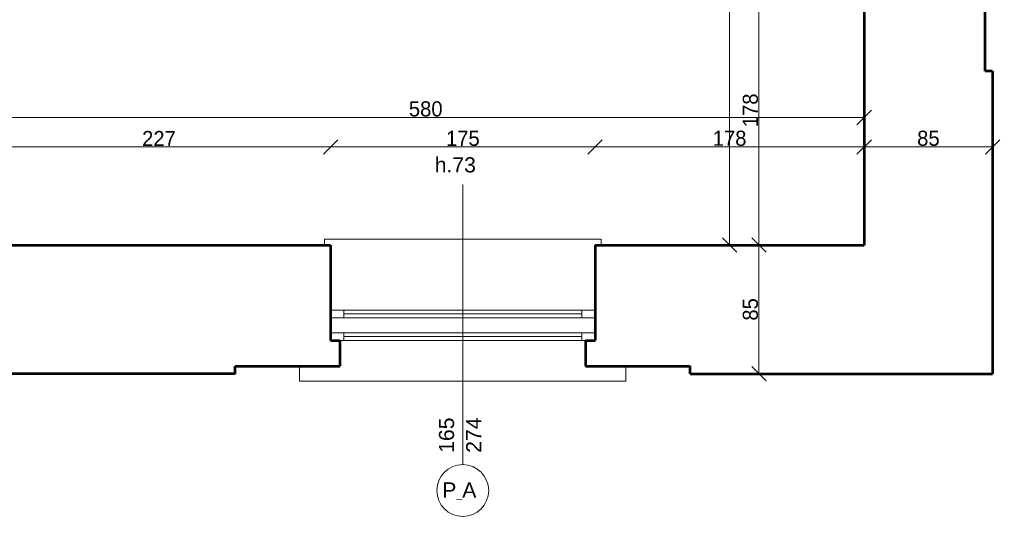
# Model space of a CAD drawing. Header units: inches. Extents: x -21887 to 84279, y -131485 to 67836.
# Tile 89 of 256: x 68115 to 74628, y -44837 to -41470. Entities that reach past the tile are written whole.
import ezdxf

# ---------------------------------------------------------------- set-up
doc = ezdxf.new("R2010")
doc.units = ezdxf.units.IN
doc.header["$MEASUREMENT"] = 0
doc.layers.get('0').update_dxf_attribs({"lineweight": 13})
doc.layers.get('Defpoints').update_dxf_attribs({"lineweight": 13})
for name, color, linetype, lineweight in [('AI_MURY', 7, 'Continuous', 53), ('Dimensioning', 7, 'Continuous', 13), ('DRZWI', 7, 'Continuous', 13)]:
    doc.layers.add(name, color=color, linetype=linetype, lineweight=lineweight)
doc.styles.add('GENERATED_STYLE_7', font='txt')
doc.styles.get("Standard").update_dxf_attribs({"font": 'txt.shx', "bigfont": 'chineset.shx'})
doc.styles.add('Style-Courier New', font='txt')
doc.dimstyles.new('Dimstyle_4', dxfattribs={"dimtxt": 100, "dimasz": 95, "dimexe": 0, "dimexo": 0, "dimgap": 0.09, "dimtad": 1, "dimdec": 0, "dimlfac": 0.1, "dimzin": 0, "dimdsep": 46, "dimlunit": 5, "dimtxsty": 'GENERATED_STYLE_7', "dimblk": 'ARROWHEAD_6', "dimcen": 0.09, "dimclrd": 161, "dimclre": 161, "dimclrt": 7, "dimadec": 0, "dimazin": 0, "dimtfac": 1, "dimtdec": 0, "dimtmove": 0, "dimatfit": 3, "dimfxl": 0, "dimtolj": 1, "dimtzin": 0, "dimarcsym": 0})
doc.dimstyles.new('Dimstyle_5', dxfattribs={"dimtxt": 100, "dimasz": 95, "dimexe": 0.18, "dimexo": 0, "dimgap": 0.09, "dimtad": 1, "dimtih": 1, "dimtoh": 1, "dimdec": 0, "dimlfac": 0.1, "dimzin": 0, "dimdsep": 46, "dimlunit": 5, "dimtxsty": 'GENERATED_STYLE_7', "dimblk": 'ARROWHEAD_6', "dimcen": 0.09, "dimclrd": 161, "dimclre": 161, "dimclrt": 7, "dimadec": 0, "dimazin": 0, "dimtfac": 1, "dimtdec": 0, "dimtmove": 0, "dimatfit": 3, "dimfxl": 0, "dimtolj": 1, "dimtzin": 0, "dimarcsym": 0})
doc.dimstyles.new('Dimstyle_8', dxfattribs={"dimtxt": 100, "dimasz": 95, "dimexe": 0.18, "dimexo": 300, "dimgap": 0.09, "dimtad": 1, "dimtih": 1, "dimtoh": 1, "dimdec": 0, "dimlfac": 0.1, "dimzin": 0, "dimdsep": 46, "dimlunit": 5, "dimtxsty": 'GENERATED_STYLE_7', "dimblk": 'ARROWHEAD_6', "dimcen": 0.09, "dimclrd": 161, "dimclre": 161, "dimclrt": 7, "dimadec": 0, "dimazin": 0, "dimtfac": 1, "dimtdec": 0, "dimtmove": 0, "dimatfit": 3, "dimfxl": 0, "dimtolj": 1, "dimtzin": 0, "dimarcsym": 0})

# ---------------------------------------------------------------- blocks, each defined once
blk = doc.blocks.new('ARROWHEAD_6')
at = {"color": 0, "linetype": 'Continuous'}
for p, q in [((0, 0), (-1, 0)), ((-0.5, -0.5), (0.5, 0.5))]:
    blk.add_line(p, q, dxfattribs=at)
blk = doc.blocks.new('*U149')
at = {"layer": 'Defpoints', "color": 0, "linetype": 'Continuous'}
for p in [(72810.5, -37729.3), (72810.5, -37729.3), (72810.5, -42959.3)]:
    blk.add_point(p, dxfattribs=at)
at = {"layer": 'Dimensioning', "color": 161, "linetype": 'Continuous', "lineweight": -2}
blk.add_line((72810.5, -42864.3), (72810.5, -37824.3), dxfattribs=at)
at = {"layer": 'Dimensioning', "color": 161, "linetype": 'Continuous', "lineweight": -2, "xscale": 95, "yscale": 95, "zscale": 95}
for p, rotation in [((72810.5, -37729.3), 90), ((72810.5, -42959.3), 270)]:
    blk.add_blockref('ARROWHEAD_6', p, dxfattribs=dict(at, rotation=rotation))
at = {"layer": 'Dimensioning', "color": 7, "linetype": 'Continuous', "insert": (72754.2, -40344.3), "char_height": 100, "attachment_point": 5, "rotation": 90, "style": 'GENERATED_STYLE_7'}
blk.add_mtext('523', dxfattribs=at)
blk = doc.blocks.new('*D1825')
at = {"layer": 'Defpoints'}
for p in [(72810.5, -37729.3), (72810.5, -37729.3), (72810.5, -40344.3), (72810.5, -42959.3)]:
    blk.add_point(p, dxfattribs=at)
at = {"layer": 'Dimensioning', "color": 161, "linetype": 'Continuous'}
blk.add_blockref('*U149', (0, 0), dxfattribs=at)
blk = doc.blocks.new('*U993')
at = {"layer": 'Defpoints', "color": 0, "linetype": 'Continuous'}
for p in [(67900.5, -42116.5), (73700.5, -42116.5), (73700.5, -42116.5)]:
    blk.add_point(p, dxfattribs=at)
at = {"layer": 'Dimensioning', "color": 161, "linetype": 'Continuous', "lineweight": -2}
for p, q in [((67900.5, -42116.5), (67900.5, -42116.3)), ((67995.5, -42116.5), (73605.5, -42116.5)), ((73700.5, -42116.5), (73700.5, -42116.3))]:
    blk.add_line(p, q, dxfattribs=at)
at = {"layer": 'Dimensioning', "color": 161, "linetype": 'Continuous', "lineweight": -2, "xscale": 95, "yscale": 95, "zscale": 95, "rotation": 180}
blk.add_blockref('ARROWHEAD_6', (67900.5, -42116.5), dxfattribs=at)
at = {"layer": 'Dimensioning', "color": 161, "linetype": 'Continuous', "lineweight": -2, "xscale": 95, "yscale": 95, "zscale": 95}
blk.add_blockref('ARROWHEAD_6', (73700.5, -42116.5), dxfattribs=at)
at = {"layer": 'Dimensioning', "color": 7, "linetype": 'Continuous', "insert": (70800.5, -42060.2), "char_height": 100, "attachment_point": 5, "style": 'GENERATED_STYLE_7'}
blk.add_mtext('580', dxfattribs=at)
blk = doc.blocks.new('*D1862')
at = {"layer": 'Defpoints'}
for p in [(67900.5, -42116.5), (70800.5, -42116.5), (73700.5, -42116.5), (73700.5, -42116.5)]:
    blk.add_point(p, dxfattribs=at)
at = {"layer": 'Dimensioning', "color": 161, "linetype": 'Continuous'}
blk.add_blockref('*U993', (0, 0), dxfattribs=at)
blk = doc.blocks.new('*U35')
at = {"layer": 'Defpoints', "color": 0, "linetype": 'Continuous'}
for p in [(71738, -41809.3), (76339.4, -41809.3), (71738, -43809.3)]:
    blk.add_point(p, dxfattribs=at)
at = {"layer": 'Dimensioning', "color": 161, "linetype": 'Continuous', "lineweight": -2}
for p, q in [((76339.2, -41809.3), (76339.4, -41809.3)), ((76339.4, -43714.3), (76339.4, -41904.3)), ((76339.2, -43809.3), (76339.4, -43809.3))]:
    blk.add_line(p, q, dxfattribs=at)
at = {"layer": 'Dimensioning', "color": 161, "linetype": 'Continuous', "lineweight": -2, "xscale": 95, "yscale": 95, "zscale": 95}
for p, rotation in [((76339.4, -41809.3), 90), ((76339.4, -43809.3), 270)]:
    blk.add_blockref('ARROWHEAD_6', p, dxfattribs=dict(at, rotation=rotation))
at = {"layer": 'Dimensioning', "color": 7, "linetype": 'Continuous', "insert": (76283.1, -42809.3), "char_height": 100, "attachment_point": 5, "rotation": 90, "style": 'GENERATED_STYLE_7'}
blk.add_mtext('200', dxfattribs=at)
blk = doc.blocks.new('*D2202')
at = {"layer": 'Defpoints'}
for p in [(71738, -41809.3), (76339.4, -41809.3), (76339.4, -42809.3), (71738, -43809.3)]:
    blk.add_point(p, dxfattribs=at)
at = {"layer": 'Dimensioning', "color": 161, "linetype": 'Continuous'}
blk.add_blockref('*U35', (0, 0), dxfattribs=at)
blk = doc.blocks.new('*U36')
at = {"layer": 'Defpoints', "color": 0, "linetype": 'Continuous'}
for p in [(71738, -38799.3), (76339.4, -38799.3), (71738, -41809.3)]:
    blk.add_point(p, dxfattribs=at)
at = {"layer": 'Dimensioning', "color": 161, "linetype": 'Continuous', "lineweight": -2}
for p, q in [((76339.2, -38799.3), (76339.4, -38799.3)), ((76339.4, -41714.3), (76339.4, -38894.3)), ((76339.2, -41809.3), (76339.4, -41809.3))]:
    blk.add_line(p, q, dxfattribs=at)
at = {"layer": 'Dimensioning', "color": 161, "linetype": 'Continuous', "lineweight": -2, "xscale": 95, "yscale": 95, "zscale": 95}
for p, rotation in [((76339.4, -38799.3), 90), ((76339.4, -41809.3), 270)]:
    blk.add_blockref('ARROWHEAD_6', p, dxfattribs=dict(at, rotation=rotation))
at = {"layer": 'Dimensioning', "color": 7, "linetype": 'Continuous', "insert": (76283.1, -40304.3), "char_height": 100, "attachment_point": 5, "rotation": 90, "style": 'GENERATED_STYLE_7'}
blk.add_mtext('301', dxfattribs=at)
blk = doc.blocks.new('*D2203')
at = {"layer": 'Defpoints'}
for p in [(71738, -38799.3), (76339.4, -38799.3), (76339.4, -40304.3), (71738, -41809.3)]:
    blk.add_point(p, dxfattribs=at)
at = {"layer": 'Dimensioning', "color": 161, "linetype": 'Continuous'}
blk.add_blockref('*U36', (0, 0), dxfattribs=at)
blk = doc.blocks.new('*U62')
at = {"layer": 'Defpoints', "color": 0, "linetype": 'Continuous'}
for p in [(71738, -14059.3), (76839.4, -14059.3), (71738, -43809.3)]:
    blk.add_point(p, dxfattribs=at)
at = {"layer": 'Dimensioning', "color": 161, "linetype": 'Continuous', "lineweight": -2}
for p, q in [((76839.2, -14059.3), (76839.4, -14059.3)), ((76839.4, -43714.3), (76839.4, -14154.3)), ((76839.2, -43809.3), (76839.4, -43809.3))]:
    blk.add_line(p, q, dxfattribs=at)
at = {"layer": 'Dimensioning', "color": 161, "linetype": 'Continuous', "lineweight": -2, "xscale": 95, "yscale": 95, "zscale": 95}
for p, rotation in [((76839.4, -14059.3), 90), ((76839.4, -43809.3), 270)]:
    blk.add_blockref('ARROWHEAD_6', p, dxfattribs=dict(at, rotation=rotation))
at = {"layer": 'Dimensioning', "color": 7, "linetype": 'Continuous', "insert": (76783.1, -28934.3), "char_height": 100, "attachment_point": 5, "rotation": 90, "style": 'GENERATED_STYLE_7'}
blk.add_mtext('2975', dxfattribs=at)
blk = doc.blocks.new('*D2229')
at = {"layer": 'Defpoints'}
for p in [(71738, -14059.3), (76839.4, -14059.3), (76839.4, -28934.3), (71738, -43809.3)]:
    blk.add_point(p, dxfattribs=at)
at = {"layer": 'Dimensioning', "color": 161, "linetype": 'Continuous'}
blk.add_blockref('*U62', (0, 0), dxfattribs=at)
blk = doc.blocks.new('*U67')
at = {"layer": 'Defpoints', "color": 0, "linetype": 'Continuous'}
for p in [(71788, -40304.3), (77339.4, -40304.3), (71738, -43809.3)]:
    blk.add_point(p, dxfattribs=at)
at = {"layer": 'Dimensioning', "color": 161, "linetype": 'Continuous', "lineweight": -2}
for p, q in [((77339.2, -40304.3), (77339.4, -40304.3)), ((77339.4, -43714.3), (77339.4, -40399.3)), ((77339.2, -43809.3), (77339.4, -43809.3))]:
    blk.add_line(p, q, dxfattribs=at)
at = {"layer": 'Dimensioning', "color": 161, "linetype": 'Continuous', "lineweight": -2, "xscale": 95, "yscale": 95, "zscale": 95}
for p, rotation in [((77339.4, -40304.3), 90), ((77339.4, -43809.3), 270)]:
    blk.add_blockref('ARROWHEAD_6', p, dxfattribs=dict(at, rotation=rotation))
at = {"layer": 'Dimensioning', "color": 7, "linetype": 'Continuous', "insert": (77283.1, -42056.8), "char_height": 100, "attachment_point": 5, "rotation": 90, "style": 'GENERATED_STYLE_7'}
blk.add_mtext('350', dxfattribs=at)
blk = doc.blocks.new('*D2234')
at = {"layer": 'Defpoints'}
for p in [(71788, -40304.3), (77339.4, -40304.3), (77339.4, -42056.8), (71738, -43809.3)]:
    blk.add_point(p, dxfattribs=at)
at = {"layer": 'Dimensioning', "color": 161, "linetype": 'Continuous'}
blk.add_blockref('*U67', (0, 0), dxfattribs=at)
blk = doc.blocks.new('*U97')
at = {"layer": 'Defpoints', "color": 0, "linetype": 'Continuous'}
for p in [(71738, 62330.7), (77839.4, 62330.7), (71738, -43809.3)]:
    blk.add_point(p, dxfattribs=at)
at = {"layer": 'Dimensioning', "color": 161, "linetype": 'Continuous', "lineweight": -2}
for p, q in [((77839.2, 62330.7), (77839.4, 62330.7)), ((77839.4, -43714.3), (77839.4, 62235.7)), ((77839.2, -43809.3), (77839.4, -43809.3))]:
    blk.add_line(p, q, dxfattribs=at)
at = {"layer": 'Dimensioning', "color": 161, "linetype": 'Continuous', "lineweight": -2, "xscale": 95, "yscale": 95, "zscale": 95}
for p, rotation in [((77839.4, 62330.7), 90), ((77839.4, -43809.3), 270)]:
    blk.add_blockref('ARROWHEAD_6', p, dxfattribs=dict(at, rotation=rotation))
at = {"layer": 'Dimensioning', "color": 7, "linetype": 'Continuous', "insert": (77783.1, 9260.7), "char_height": 100, "attachment_point": 5, "rotation": 90, "style": 'GENERATED_STYLE_7'}
blk.add_mtext('10614', dxfattribs=at)
blk = doc.blocks.new('*D2264')
at = {"layer": 'Defpoints'}
for p in [(71738, 62330.7), (77839.4, 62330.7), (77839.4, 9260.7), (71738, -43809.3)]:
    blk.add_point(p, dxfattribs=at)
at = {"layer": 'Dimensioning', "color": 161, "linetype": 'Continuous'}
blk.add_blockref('*U97', (0, 0), dxfattribs=at)
blk = doc.blocks.new('*U1216')
at = {"layer": 'Defpoints', "color": 0, "linetype": 'Continuous'}
for p in [(70171.4, -42310.6), (67900.5, -42959.3), (70171.4, -43079.1)]:
    blk.add_point(p, dxfattribs=at)
at = {"layer": 'Dimensioning', "color": 161, "linetype": 'Continuous', "lineweight": -2}
for p, q in [((67900.5, -42310.8), (67900.5, -42310.4)), ((67995.5, -42310.6), (70076.4, -42310.6)), ((70171.4, -42310.8), (70171.4, -42310.4))]:
    blk.add_line(p, q, dxfattribs=at)
at = {"layer": 'Dimensioning', "color": 161, "linetype": 'Continuous', "lineweight": -2, "xscale": 95, "yscale": 95, "zscale": 95, "rotation": 180}
blk.add_blockref('ARROWHEAD_6', (67900.5, -42310.6), dxfattribs=at)
at = {"layer": 'Dimensioning', "color": 161, "linetype": 'Continuous', "lineweight": -2, "xscale": 95, "yscale": 95, "zscale": 95}
blk.add_blockref('ARROWHEAD_6', (70171.4, -42310.6), dxfattribs=at)
at = {"layer": 'Dimensioning', "color": 7, "linetype": 'Continuous', "insert": (69036, -42255.5), "char_height": 100, "attachment_point": 5, "style": 'GENERATED_STYLE_7'}
blk.add_mtext('227', dxfattribs=at)
blk = doc.blocks.new('*D2348')
at = {"layer": 'Defpoints'}
for p in [(69036, -42310.6), (70171.4, -42310.6), (67900.5, -42959.3), (70171.4, -43079.1)]:
    blk.add_point(p, dxfattribs=at)
at = {"layer": 'Dimensioning', "color": 161, "linetype": 'Continuous'}
blk.add_blockref('*U1216', (0, 0), dxfattribs=at)
blk = doc.blocks.new('*U1217')
at = {"layer": 'Defpoints', "color": 0, "linetype": 'Continuous'}
for p in [(71920.5, -42310.6), (70171.4, -43079.1), (71920.5, -43103.3)]:
    blk.add_point(p, dxfattribs=at)
at = {"layer": 'Dimensioning', "color": 161, "linetype": 'Continuous', "lineweight": -2}
for p, q in [((70171.4, -42310.8), (70171.4, -42310.4)), ((70266.4, -42310.6), (71825.5, -42310.6)), ((71920.5, -42310.8), (71920.5, -42310.4))]:
    blk.add_line(p, q, dxfattribs=at)
at = {"layer": 'Dimensioning', "color": 161, "linetype": 'Continuous', "lineweight": -2, "xscale": 95, "yscale": 95, "zscale": 95, "rotation": 180}
blk.add_blockref('ARROWHEAD_6', (70171.4, -42310.6), dxfattribs=at)
at = {"layer": 'Dimensioning', "color": 161, "linetype": 'Continuous', "lineweight": -2, "xscale": 95, "yscale": 95, "zscale": 95}
blk.add_blockref('ARROWHEAD_6', (71920.5, -42310.6), dxfattribs=at)
at = {"layer": 'Dimensioning', "color": 7, "linetype": 'Continuous', "insert": (71046, -42254.8), "char_height": 100, "attachment_point": 5, "style": 'GENERATED_STYLE_7'}
blk.add_mtext('175', dxfattribs=at)
blk = doc.blocks.new('*D2349')
at = {"layer": 'Defpoints'}
for p in [(71046, -42310.6), (71920.5, -42310.6), (70171.4, -43079.1), (71920.5, -43103.3)]:
    blk.add_point(p, dxfattribs=at)
at = {"layer": 'Dimensioning', "color": 161, "linetype": 'Continuous'}
blk.add_blockref('*U1217', (0, 0), dxfattribs=at)
blk = doc.blocks.new('*U1218')
at = {"layer": 'Defpoints', "color": 0, "linetype": 'Continuous'}
for p in [(73700.5, -42310.6), (73700.5, -42781), (71920.5, -43103.3)]:
    blk.add_point(p, dxfattribs=at)
at = {"layer": 'Dimensioning', "color": 161, "linetype": 'Continuous', "lineweight": -2}
for p, q in [((71920.5, -42310.8), (71920.5, -42310.4)), ((72015.5, -42310.6), (73605.5, -42310.6)), ((73700.5, -42310.8), (73700.5, -42310.4))]:
    blk.add_line(p, q, dxfattribs=at)
at = {"layer": 'Dimensioning', "color": 161, "linetype": 'Continuous', "lineweight": -2, "xscale": 95, "yscale": 95, "zscale": 95, "rotation": 180}
blk.add_blockref('ARROWHEAD_6', (71920.5, -42310.6), dxfattribs=at)
at = {"layer": 'Dimensioning', "color": 161, "linetype": 'Continuous', "lineweight": -2, "xscale": 95, "yscale": 95, "zscale": 95}
blk.add_blockref('ARROWHEAD_6', (73700.5, -42310.6), dxfattribs=at)
at = {"layer": 'Dimensioning', "color": 7, "linetype": 'Continuous', "insert": (72810.5, -42254.3), "char_height": 100, "attachment_point": 5, "style": 'GENERATED_STYLE_7'}
blk.add_mtext('178', dxfattribs=at)
blk = doc.blocks.new('*D2350')
at = {"layer": 'Defpoints'}
for p in [(72810.5, -42310.6), (73700.5, -42310.6), (73700.5, -42781), (71920.5, -43103.3)]:
    blk.add_point(p, dxfattribs=at)
at = {"layer": 'Dimensioning', "color": 161, "linetype": 'Continuous'}
blk.add_blockref('*U1218', (0, 0), dxfattribs=at)
blk = doc.blocks.new('*U1219')
at = {"layer": 'Defpoints', "color": 0, "linetype": 'Continuous'}
for p in [(74550.5, -42310.6), (73700.5, -42781), (74550.5, -42772.9)]:
    blk.add_point(p, dxfattribs=at)
at = {"layer": 'Dimensioning', "color": 161, "linetype": 'Continuous', "lineweight": -2}
for p, q in [((73700.5, -42310.8), (73700.5, -42310.4)), ((73795.5, -42310.6), (74455.5, -42310.6)), ((74550.5, -42310.8), (74550.5, -42310.4))]:
    blk.add_line(p, q, dxfattribs=at)
at = {"layer": 'Dimensioning', "color": 161, "linetype": 'Continuous', "lineweight": -2, "xscale": 95, "yscale": 95, "zscale": 95, "rotation": 180}
blk.add_blockref('ARROWHEAD_6', (73700.5, -42310.6), dxfattribs=at)
at = {"layer": 'Dimensioning', "color": 161, "linetype": 'Continuous', "lineweight": -2, "xscale": 95, "yscale": 95, "zscale": 95}
blk.add_blockref('ARROWHEAD_6', (74550.5, -42310.6), dxfattribs=at)
at = {"layer": 'Dimensioning', "color": 7, "linetype": 'Continuous', "insert": (74125.5, -42254.3), "char_height": 100, "attachment_point": 5, "style": 'GENERATED_STYLE_7'}
blk.add_mtext('85', dxfattribs=at)
blk = doc.blocks.new('*D2351')
at = {"layer": 'Defpoints'}
for p in [(74125.5, -42310.6), (74550.5, -42310.6), (73700.5, -42781), (74550.5, -42772.9)]:
    blk.add_point(p, dxfattribs=at)
at = {"layer": 'Dimensioning', "color": 161, "linetype": 'Continuous'}
blk.add_blockref('*U1219', (0, 0), dxfattribs=at)
blk = doc.blocks.new('*U1286')
at = {"layer": 'Defpoints', "color": 0, "linetype": 'Continuous'}
for p in [(73700.5, -42310.6), (73700.5, -42781), (74550.5, -42772.9)]:
    blk.add_point(p, dxfattribs=at)
at = {"layer": 'Dimensioning', "color": 161, "linetype": 'Continuous', "lineweight": -2}
for p, q in [((73700.5, -42310.8), (73700.5, -42310.4)), ((74455.5, -42310.6), (73795.5, -42310.6)), ((74550.5, -42310.8), (74550.5, -42310.4))]:
    blk.add_line(p, q, dxfattribs=at)
at = {"layer": 'Dimensioning', "color": 161, "linetype": 'Continuous', "lineweight": -2, "xscale": 95, "yscale": 95, "zscale": 95, "rotation": 180}
blk.add_blockref('ARROWHEAD_6', (73700.5, -42310.6), dxfattribs=at)
at = {"layer": 'Dimensioning', "color": 161, "linetype": 'Continuous', "lineweight": -2, "xscale": 95, "yscale": 95, "zscale": 95}
blk.add_blockref('ARROWHEAD_6', (74550.5, -42310.6), dxfattribs=at)
at = {"layer": 'Dimensioning', "color": 7, "linetype": 'Continuous', "insert": (74125.5, -42254.3), "char_height": 100, "attachment_point": 5, "style": 'GENERATED_STYLE_7'}
blk.add_mtext('85', dxfattribs=at)
blk = doc.blocks.new('*D2428')
at = {"layer": 'Defpoints'}
for p in [(73700.5, -42310.6), (74125.5, -42310.6), (73700.5, -42781), (74550.5, -42772.9)]:
    blk.add_point(p, dxfattribs=at)
at = {"layer": 'Dimensioning', "color": 161, "linetype": 'Continuous'}
blk.add_blockref('*U1286', (0, 0), dxfattribs=at)
blk = doc.blocks.new('*U1287')
at = {"layer": 'Defpoints', "color": 0, "linetype": 'Continuous'}
for p in [(71920.5, -42310.6), (73700.5, -42781), (71920.5, -43103.3)]:
    blk.add_point(p, dxfattribs=at)
at = {"layer": 'Dimensioning', "color": 161, "linetype": 'Continuous', "lineweight": -2}
for p, q in [((71920.5, -42310.8), (71920.5, -42310.4)), ((73605.5, -42310.6), (72015.5, -42310.6)), ((73700.5, -42310.8), (73700.5, -42310.4))]:
    blk.add_line(p, q, dxfattribs=at)
at = {"layer": 'Dimensioning', "color": 161, "linetype": 'Continuous', "lineweight": -2, "xscale": 95, "yscale": 95, "zscale": 95, "rotation": 180}
blk.add_blockref('ARROWHEAD_6', (71920.5, -42310.6), dxfattribs=at)
at = {"layer": 'Dimensioning', "color": 161, "linetype": 'Continuous', "lineweight": -2, "xscale": 95, "yscale": 95, "zscale": 95}
blk.add_blockref('ARROWHEAD_6', (73700.5, -42310.6), dxfattribs=at)
at = {"layer": 'Dimensioning', "color": 7, "linetype": 'Continuous', "insert": (72810.5, -42254.3), "char_height": 100, "attachment_point": 5, "style": 'GENERATED_STYLE_7'}
blk.add_mtext('178', dxfattribs=at)
blk = doc.blocks.new('*D2429')
at = {"layer": 'Defpoints'}
for p in [(71920.5, -42310.6), (72810.5, -42310.6), (73700.5, -42781), (71920.5, -43103.3)]:
    blk.add_point(p, dxfattribs=at)
at = {"layer": 'Dimensioning', "color": 161, "linetype": 'Continuous'}
blk.add_blockref('*U1287', (0, 0), dxfattribs=at)
blk = doc.blocks.new('*U1288')
at = {"layer": 'Defpoints', "color": 0, "linetype": 'Continuous'}
for p in [(70171.4, -42310.6), (70171.4, -43079.1), (71920.5, -43103.3)]:
    blk.add_point(p, dxfattribs=at)
at = {"layer": 'Dimensioning', "color": 161, "linetype": 'Continuous', "lineweight": -2}
for p, q in [((70171.4, -42310.8), (70171.4, -42310.4)), ((71825.5, -42310.6), (70266.4, -42310.6)), ((71920.5, -42310.8), (71920.5, -42310.4))]:
    blk.add_line(p, q, dxfattribs=at)
at = {"layer": 'Dimensioning', "color": 161, "linetype": 'Continuous', "lineweight": -2, "xscale": 95, "yscale": 95, "zscale": 95, "rotation": 180}
blk.add_blockref('ARROWHEAD_6', (70171.4, -42310.6), dxfattribs=at)
at = {"layer": 'Dimensioning', "color": 161, "linetype": 'Continuous', "lineweight": -2, "xscale": 95, "yscale": 95, "zscale": 95}
blk.add_blockref('ARROWHEAD_6', (71920.5, -42310.6), dxfattribs=at)
at = {"layer": 'Dimensioning', "color": 7, "linetype": 'Continuous', "insert": (71046, -42254.8), "char_height": 100, "attachment_point": 5, "style": 'GENERATED_STYLE_7'}
blk.add_mtext('175', dxfattribs=at)
blk = doc.blocks.new('*D2430')
at = {"layer": 'Defpoints'}
for p in [(70171.4, -42310.6), (71046, -42310.6), (70171.4, -43079.1), (71920.5, -43103.3)]:
    blk.add_point(p, dxfattribs=at)
at = {"layer": 'Dimensioning', "color": 161, "linetype": 'Continuous'}
blk.add_blockref('*U1288', (0, 0), dxfattribs=at)
blk = doc.blocks.new('*U1289')
at = {"layer": 'Defpoints', "color": 0, "linetype": 'Continuous'}
for p in [(67900.5, -42310.6), (67900.5, -42959.3), (70171.4, -43079.1)]:
    blk.add_point(p, dxfattribs=at)
at = {"layer": 'Dimensioning', "color": 161, "linetype": 'Continuous', "lineweight": -2}
for p, q in [((67900.5, -42310.8), (67900.5, -42310.4)), ((70076.4, -42310.6), (67995.5, -42310.6)), ((70171.4, -42310.8), (70171.4, -42310.4))]:
    blk.add_line(p, q, dxfattribs=at)
at = {"layer": 'Dimensioning', "color": 161, "linetype": 'Continuous', "lineweight": -2, "xscale": 95, "yscale": 95, "zscale": 95, "rotation": 180}
blk.add_blockref('ARROWHEAD_6', (67900.5, -42310.6), dxfattribs=at)
at = {"layer": 'Dimensioning', "color": 161, "linetype": 'Continuous', "lineweight": -2, "xscale": 95, "yscale": 95, "zscale": 95}
blk.add_blockref('ARROWHEAD_6', (70171.4, -42310.6), dxfattribs=at)
at = {"layer": 'Dimensioning', "color": 7, "linetype": 'Continuous', "insert": (69036, -42255.5), "char_height": 100, "attachment_point": 5, "style": 'GENERATED_STYLE_7'}
blk.add_mtext('227', dxfattribs=at)
blk = doc.blocks.new('*D2431')
at = {"layer": 'Defpoints'}
for p in [(67900.5, -42310.6), (69036, -42310.6), (67900.5, -42959.3), (70171.4, -43079.1)]:
    blk.add_point(p, dxfattribs=at)
at = {"layer": 'Dimensioning', "color": 161, "linetype": 'Continuous'}
blk.add_blockref('*U1289', (0, 0), dxfattribs=at)
blk = doc.blocks.new('*U17')
at = {"layer": 'Dimensioning', "color": 161, "linetype": 'Continuous'}
for p, q in [((46280.5, -46912), (46280.5, -46724.5)), ((74550.5, -46912), (74550.5, -46724.5)), ((46280.5, -46818.2), (74550.5, -46818.2)), ((74550.5, -46818.2), (74625.5, -46818.2))]:
    blk.add_line(p, q, dxfattribs=at)
at = {"layer": 'Dimensioning', "color": 7, "linetype": 'Continuous'}
for p, q in [((46330.5, -46768.2), (46230.5, -46868.2)), ((74500.5, -46868.2), (74600.5, -46768.2))]:
    blk.add_line(p, q, dxfattribs=at)
at = {"layer": 'Dimensioning', "color": 7, "insert": (60158.4, -46698.2), "char_height": 100, "attachment_point": 1}
blk.add_mtext('\\fCourier New|b0|i0|c238|p54;2\\~827', dxfattribs=at)
blk = doc.blocks.new('*D2570')
at = {"layer": 'Defpoints'}
for p in [(46280.5, -43809.3), (74550.5, -43809.3), (60395.8, -79012.5), (74550.5, -79012.5)]:
    blk.add_point(p, dxfattribs=at)
at = {"layer": 'Dimensioning', "color": 161, "linetype": 'Continuous'}
blk.add_blockref('*U17', (0, 0), dxfattribs=at)
blk = doc.blocks.new('*U1372')
at = {"layer": 'Defpoints', "color": 0, "linetype": 'Continuous'}
for p in [(-17089.5, -43809.3), (74550.5, -43809.3), (74550.5, -47818.2)]:
    blk.add_point(p, dxfattribs=at)
at = {"layer": 'Dimensioning', "color": 161, "linetype": 'Continuous', "lineweight": -2}
for p, q in [((-17089.5, -47818.1), (-17089.5, -47818.4)), ((-16994.5, -47818.2), (74455.5, -47818.2)), ((74550.5, -47818.1), (74550.5, -47818.4))]:
    blk.add_line(p, q, dxfattribs=at)
at = {"layer": 'Dimensioning', "color": 161, "linetype": 'Continuous', "lineweight": -2, "xscale": 95, "yscale": 95, "zscale": 95, "rotation": 180}
blk.add_blockref('ARROWHEAD_6', (-17089.5, -47818.2), dxfattribs=at)
at = {"layer": 'Dimensioning', "color": 161, "linetype": 'Continuous', "lineweight": -2, "xscale": 95, "yscale": 95, "zscale": 95}
blk.add_blockref('ARROWHEAD_6', (74550.5, -47818.2), dxfattribs=at)
at = {"layer": 'Dimensioning', "color": 7, "linetype": 'Continuous', "insert": (28730.5, -47761.9), "char_height": 100, "attachment_point": 5, "style": 'GENERATED_STYLE_7'}
blk.add_mtext('9164', dxfattribs=at)
blk = doc.blocks.new('*D2571')
at = {"layer": 'Defpoints'}
for p in [(-17089.5, -43809.3), (74550.5, -43809.3), (28730.5, -47818.2), (74550.5, -47818.2)]:
    blk.add_point(p, dxfattribs=at)
at = {"layer": 'Dimensioning', "color": 161, "linetype": 'Continuous'}
blk.add_blockref('*U1372', (0, 0), dxfattribs=at)
blk = doc.blocks.new('*U571')
at = {"layer": 'Defpoints', "color": 0, "linetype": 'Continuous'}
for p in [(73004.6, -42959.3), (73512.9, -42959.3), (73512.9, -43809.3)]:
    blk.add_point(p, dxfattribs=at)
at = {"layer": 'Dimensioning', "color": 161, "linetype": 'Continuous', "lineweight": -2}
for p, q in [((73004.8, -42959.3), (73004.6, -42959.3)), ((73004.6, -43714.3), (73004.6, -43054.3)), ((73004.8, -43809.3), (73004.6, -43809.3))]:
    blk.add_line(p, q, dxfattribs=at)
at = {"layer": 'Dimensioning', "color": 161, "linetype": 'Continuous', "lineweight": -2, "xscale": 95, "yscale": 95, "zscale": 95}
for p, rotation in [((73004.6, -42959.3), 90), ((73004.6, -43809.3), 270)]:
    blk.add_blockref('ARROWHEAD_6', p, dxfattribs=dict(at, rotation=rotation))
at = {"layer": 'Dimensioning', "color": 7, "linetype": 'Continuous', "insert": (72948.3, -43384.3), "char_height": 100, "attachment_point": 5, "rotation": 90, "style": 'GENERATED_STYLE_7'}
blk.add_mtext('85', dxfattribs=at)
blk = doc.blocks.new('*D2795')
at = {"layer": 'Defpoints'}
for p in [(73004.6, -42959.3), (73512.9, -42959.3), (73004.6, -43384.3), (73512.9, -43809.3)]:
    blk.add_point(p, dxfattribs=at)
at = {"layer": 'Dimensioning', "color": 161, "linetype": 'Continuous'}
blk.add_blockref('*U571', (0, 0), dxfattribs=at)
blk = doc.blocks.new('*U572')
at = {"layer": 'Defpoints', "color": 0, "linetype": 'Continuous'}
for p in [(73004.6, -41179.3), (73700.5, -41179.3), (73512.9, -42959.3)]:
    blk.add_point(p, dxfattribs=at)
at = {"layer": 'Dimensioning', "color": 161, "linetype": 'Continuous', "lineweight": -2}
for p, q in [((73004.8, -41179.3), (73004.6, -41179.3)), ((73004.6, -42864.3), (73004.6, -41274.3)), ((73004.8, -42959.3), (73004.6, -42959.3))]:
    blk.add_line(p, q, dxfattribs=at)
at = {"layer": 'Dimensioning', "color": 161, "linetype": 'Continuous', "lineweight": -2, "xscale": 95, "yscale": 95, "zscale": 95}
for p, rotation in [((73004.6, -41179.3), 90), ((73004.6, -42959.3), 270)]:
    blk.add_blockref('ARROWHEAD_6', p, dxfattribs=dict(at, rotation=rotation))
at = {"layer": 'Dimensioning', "color": 7, "linetype": 'Continuous', "insert": (72948.3, -42069.3), "char_height": 100, "attachment_point": 5, "rotation": 90, "style": 'GENERATED_STYLE_7'}
blk.add_mtext('178', dxfattribs=at)
blk = doc.blocks.new('*D2796')
at = {"layer": 'Defpoints'}
for p in [(73004.6, -41179.3), (73700.5, -41179.3), (73004.6, -42069.3), (73512.9, -42959.3)]:
    blk.add_point(p, dxfattribs=at)
at = {"layer": 'Dimensioning', "color": 161, "linetype": 'Continuous'}
blk.add_blockref('*U572', (0, 0), dxfattribs=at)
blk = doc.blocks.new('*U32')
at = {"layer": 'Dimensioning', "color": 161, "linetype": 'Continuous'}
for p, q in [((67540.5, -46412), (67540.5, -46224.5)), ((69540.5, -46412), (69540.5, -46224.5)), ((67540.5, -46318.2), (69540.5, -46318.2))]:
    blk.add_line(p, q, dxfattribs=at)
at = {"layer": 'Dimensioning', "color": 7, "linetype": 'Continuous'}
for p, q in [((67590.5, -46268.2), (67490.5, -46368.2)), ((69590.5, -46268.2), (69490.5, -46368.2))]:
    blk.add_line(p, q, dxfattribs=at)
at = {"layer": 'Dimensioning', "color": 7, "insert": (68386.2, -46198.2), "char_height": 100, "attachment_point": 1}
blk.add_mtext('\\fCourier New|b0|i0|c238|p54;200', dxfattribs=at)
blk = doc.blocks.new('*D3455')
at = {"layer": 'Defpoints'}
for p in [(67540.5, -43809.3), (69540.5, -43809.3), (68519.4, -126477.3), (69540.5, -126477.3)]:
    blk.add_point(p, dxfattribs=at)
at = {"layer": 'Dimensioning', "color": 161, "linetype": 'Continuous'}
blk.add_blockref('*U32', (0, 0), dxfattribs=at)
blk = doc.blocks.new('*U33')
at = {"layer": 'Dimensioning', "color": 161, "linetype": 'Continuous'}
for p, q in [((69540.5, -46412), (69540.5, -46224.5)), ((72550.5, -46412), (72550.5, -46224.5)), ((69540.5, -46318.2), (72550.5, -46318.2))]:
    blk.add_line(p, q, dxfattribs=at)
at = {"layer": 'Dimensioning', "color": 7, "linetype": 'Continuous'}
for p, q in [((69590.5, -46268.2), (69490.5, -46368.2)), ((72600.5, -46268.2), (72500.5, -46368.2))]:
    blk.add_line(p, q, dxfattribs=at)
at = {"layer": 'Dimensioning', "color": 7, "insert": (70891.2, -46198.2), "char_height": 100, "attachment_point": 1}
blk.add_mtext('\\fCourier New|b0|i0|c238|p54;301', dxfattribs=at)
blk = doc.blocks.new('*D3456')
at = {"layer": 'Defpoints'}
for p in [(69540.5, -43809.3), (72550.5, -43809.3), (71022.3, -128476.4), (72550.5, -128476.4)]:
    blk.add_point(p, dxfattribs=at)
at = {"layer": 'Dimensioning', "color": 161, "linetype": 'Continuous'}
blk.add_blockref('*U33', (0, 0), dxfattribs=at)
blk = doc.blocks.new('*U34')
at = {"layer": 'Dimensioning', "color": 161, "linetype": 'Continuous'}
for p, q in [((72550.5, -46412), (72550.5, -46224.5)), ((74550.5, -46412), (74550.5, -46224.5)), ((72550.5, -46318.2), (74550.5, -46318.2)), ((74550.5, -46318.2), (74625.5, -46318.2))]:
    blk.add_line(p, q, dxfattribs=at)
at = {"layer": 'Dimensioning', "color": 7, "linetype": 'Continuous'}
for p, q in [((72600.5, -46268.2), (72500.5, -46368.2)), ((74500.5, -46368.2), (74600.5, -46268.2))]:
    blk.add_line(p, q, dxfattribs=at)
at = {"layer": 'Dimensioning', "color": 7, "insert": (73396.2, -46198.2), "char_height": 100, "attachment_point": 1}
blk.add_mtext('\\fCourier New|b0|i0|c238|p54;200', dxfattribs=at)
blk = doc.blocks.new('*D3457')
at = {"layer": 'Defpoints'}
for p in [(72550.5, -43809.3), (74550.5, -43809.3), (73529.4, -131485.2), (74550.5, -131485.2)]:
    blk.add_point(p, dxfattribs=at)
at = {"layer": 'Dimensioning', "color": 161, "linetype": 'Continuous'}
blk.add_blockref('*U34', (0, 0), dxfattribs=at)
blk = doc.blocks.new('*U1769')
at = {"layer": 'Defpoints', "color": 0, "linetype": 'Continuous'}
for p in [(65665.5, -43759.3), (71045.5, -43859.3), (71045.5, -47318.2)]:
    blk.add_point(p, dxfattribs=at)
at = {"layer": 'Dimensioning', "color": 161, "linetype": 'Continuous', "lineweight": -2}
for p, q in [((65665.5, -47318.1), (65665.5, -47318.4)), ((65760.5, -47318.2), (70950.5, -47318.2)), ((71045.5, -47318.1), (71045.5, -47318.4))]:
    blk.add_line(p, q, dxfattribs=at)
at = {"layer": 'Dimensioning', "color": 161, "linetype": 'Continuous', "lineweight": -2, "xscale": 95, "yscale": 95, "zscale": 95, "rotation": 180}
blk.add_blockref('ARROWHEAD_6', (65665.5, -47318.2), dxfattribs=at)
at = {"layer": 'Dimensioning', "color": 161, "linetype": 'Continuous', "lineweight": -2, "xscale": 95, "yscale": 95, "zscale": 95}
blk.add_blockref('ARROWHEAD_6', (71045.5, -47318.2), dxfattribs=at)
at = {"layer": 'Dimensioning', "color": 7, "linetype": 'Continuous', "insert": (68355.5, -47261.9), "char_height": 100, "attachment_point": 5, "style": 'GENERATED_STYLE_7'}
blk.add_mtext('538', dxfattribs=at)
blk = doc.blocks.new('*D3478')
at = {"layer": 'Defpoints'}
for p in [(65665.5, -43759.3), (71045.5, -43859.3), (68355.5, -47318.2), (71045.5, -47318.2)]:
    blk.add_point(p, dxfattribs=at)
at = {"layer": 'Dimensioning', "color": 161, "linetype": 'Continuous'}
blk.add_blockref('*U1769', (0, 0), dxfattribs=at)
blk = doc.blocks.new('*U1770')
at = {"layer": 'Defpoints', "color": 0, "linetype": 'Continuous'}
for p in [(74550.5, -43809.3), (71045.5, -43859.3), (74550.5, -47318.2)]:
    blk.add_point(p, dxfattribs=at)
at = {"layer": 'Dimensioning', "color": 161, "linetype": 'Continuous', "lineweight": -2}
for p, q in [((71045.5, -47318.1), (71045.5, -47318.4)), ((71140.5, -47318.2), (74455.5, -47318.2)), ((74550.5, -47318.1), (74550.5, -47318.4))]:
    blk.add_line(p, q, dxfattribs=at)
at = {"layer": 'Dimensioning', "color": 161, "linetype": 'Continuous', "lineweight": -2, "xscale": 95, "yscale": 95, "zscale": 95, "rotation": 180}
blk.add_blockref('ARROWHEAD_6', (71045.5, -47318.2), dxfattribs=at)
at = {"layer": 'Dimensioning', "color": 161, "linetype": 'Continuous', "lineweight": -2, "xscale": 95, "yscale": 95, "zscale": 95}
blk.add_blockref('ARROWHEAD_6', (74550.5, -47318.2), dxfattribs=at)
at = {"layer": 'Dimensioning', "color": 7, "linetype": 'Continuous', "insert": (72798, -47261.9), "char_height": 100, "attachment_point": 5, "style": 'GENERATED_STYLE_7'}
blk.add_mtext('350', dxfattribs=at)
blk = doc.blocks.new('*D3479')
at = {"layer": 'Defpoints'}
for p in [(74550.5, -43809.3), (71045.5, -43859.3), (72798, -47318.2), (74550.5, -47318.2)]:
    blk.add_point(p, dxfattribs=at)
at = {"layer": 'Dimensioning', "color": 161, "linetype": 'Continuous'}
blk.add_blockref('*U1770', (0, 0), dxfattribs=at)

msp = doc.modelspace()

# ---------------------------------------------------------------- linework, layer by layer
at = {"layer": 'AI_MURY', "color": 7, "linetype": 'Continuous'}
for p, q in [((74500.5, -41809.3), (74500.5, -41116.8)), ((73700.5, -41179.3), (73700.5, -42959.3)), ((74550.5, -41809.3), (74500.5, -41809.3)), ((74550.5, -41809.3), (74550.5, -43809.3)), ((67900.5, -42959.3), (70170.5, -42959.3)), ((70170.5, -42959.3), (70170.5, -43589.3)), ((71920.5, -42959.3), (73700.5, -42959.3)), ((71920.5, -42959.3), (71920.5, -43589.3)), ((70170.5, -43589.3), (70233, -43589.3)), ((70233, -43589.3), (70233, -43759.3)), ((71858, -43589.3), (71920.5, -43589.3)), ((71858, -43589.3), (71858, -43759.3)), ((69540.5, -43809.3), (69540.5, -43759.3)), ((69540.5, -43759.3), (70233, -43759.3)), ((71858, -43759.3), (72550.5, -43759.3)), ((72550.5, -43809.3), (72550.5, -43759.3)), ((69540.5, -43809.3), (67540.5, -43809.3)), ((72550.5, -43809.3), (74550.5, -43809.3))]:
    msp.add_line(p, q, dxfattribs=at)
at = {"layer": 'DRZWI', "color": 220, "linetype": 'Continuous'}
for p, q in [((71045.5, -44409.7), (71045.5, -42558.9)), ((70258, -43389.3), (70170.5, -43389.3)), ((70258, -43439.3), (70170.5, -43439.3)), ((70258, -43389.3), (70258, -43439.3)), ((70258, -43389.3), (71833, -43389.3)), ((70258, -43414.3), (71833, -43414.3)), ((70258, -43439.3), (71833, -43439.3)), ((71833, -43389.3), (71920.5, -43389.3)), ((71833, -43389.3), (71833, -43439.3)), ((71833, -43439.3), (71920.5, -43439.3)), ((70258, -43539.3), (70170.5, -43539.3)), ((70258, -43539.3), (70258, -43589.3)), ((70258, -43539.3), (71833, -43539.3)), ((70258, -43564.3), (71833, -43564.3)), ((71833, -43539.3), (71920.5, -43539.3)), ((71833, -43539.3), (71833, -43589.3)), ((70258, -43589.3), (70233, -43589.3)), ((70258, -43589.3), (71833, -43589.3)), ((71833, -43589.3), (71858, -43589.3))]:
    msp.add_line(p, q, dxfattribs=at)
at = {"layer": 'DRZWI', "color": 251, "linetype": 'Continuous'}
for p, q in [((70130.5, -42919.3), (71960.5, -42919.3)), ((70130.5, -42959.3), (70130.5, -42919.3)), ((71960.5, -42959.3), (71960.5, -42919.3)), ((69966.6, -43859.3), (69966.6, -43759.3)), ((72124.4, -43859.3), (72124.4, -43759.3)), ((69966.6, -43859.3), (72124.4, -43859.3))]:
    msp.add_line(p, q, dxfattribs=at)
at = {"layer": 'DRZWI', "color": 220, "linetype": 'Continuous'}
msp.add_circle((71045.6, -44581), 171.3, dxfattribs=at)

# ---------------------------------------------------------------- texts
at = {"layer": 'DRZWI', "color": 220, "char_height": 100, "attachment_point": 1, "style": 'GENERATED_STYLE_7'}
for s, insert, width in [('\\fArial|b0|i0|c238|p39;h.73', (70860.5, -42379.3), 460.863), ('\\fArial|b0|i0|c238|p39;P\\H50.000000;_\\H100.000000;A', (70910.2, -44527.4), 460.117)]:
    msp.add_mtext(s, dxfattribs=dict(at, insert=insert, width=width))
at = {"layer": 'DRZWI', "color": 220, "insert": (70887.9, -44331.8), "char_height": 100, "width": 355.178, "attachment_point": 1, "rotation": 90, "line_spacing_factor": 1.079079, "style": 'GENERATED_STYLE_7'}
msp.add_mtext('\\fArial|b0|i0|c238|p39;165\\P274', dxfattribs=at)

# ---------------------------------------------------------------- dimensions: what is measured, and where the dimension line sits
at = {"layer": 'Dimensioning', "color": 161, "linetype": 'Continuous'}
for base, p1, p2, angle, dimstyle, picture, middle in [((77839.4, 62330.7), (71738, -43809.3), (71738, 62330.7), 90, 'Dimstyle_4', '*D2264', (77839.4, 9260.7)), ((76839.4, -14059.3), (71738, -43809.3), (71738, -14059.3), 90, 'Dimstyle_4', '*D2229', (76839.4, -28934.3)), ((72810.5, -37729.3), (72810.5, -42959.3), (72810.5, -37729.3), 90, 'Dimstyle_4', '*D1825', (72810.5, -40344.3)), ((76339.4, -38799.3), (71738, -41809.3), (71738, -38799.3), 90, 'Dimstyle_4', '*D2203', (76339.4, -40304.3)), ((77339.4180062, -40304.2868952), (71738.0429772, -43809.2868952), (71788.0429772, -40304.2868952), 90, 'Dimstyle_4', '*D2234', (77339.4180062, -42056.7868952)), ((73004.6, -41179.3), (73512.9, -42959.3), (73700.5, -41179.3), 90, 'Dimstyle_4', '*D2796', (73004.6, -42069.3)), ((76339.4, -41809.3), (71738, -43809.3), (71738, -41809.3), 90, 'Dimstyle_4', '*D2202', (76339.4, -42809.3)), ((67900.5, -42310.6), (70171.4, -43079.1), (67900.5, -42959.3), 180, 'Dimstyle_5', '*D2431', (69036, -42310.6)), ((70171.4, -42310.6), (71920.5, -43103.3), (70171.4, -43079.1), 180, 'Dimstyle_5', '*D2430', (71046, -42310.6)), ((71920.5, -42310.6), (73700.5, -42781), (71920.5, -43103.3), 180, 'Dimstyle_5', '*D2429', (72810.5, -42310.6)), ((73700.5, -42310.6), (74550.5, -42772.9), (73700.5, -42781), 180, 'Dimstyle_5', '*D2428', (74125.5, -42310.6)), ((73004.6, -42959.3), (73512.9, -43809.3), (73512.9, -42959.3), 90, 'Dimstyle_4', '*D2795', (73004.6, -43384.3))]:
    dim = msp.add_linear_dim(base=base, p1=p1, p2=p2, angle=angle, dimstyle=dimstyle, override={"dimtxsty": 'Style-Courier New', "dimclrd": 0, "dimclre": 161, "dimlwe": 0}, dxfattribs=at)
    dim.commit()
    dim.dimension.update_dxf_attribs({"geometry": picture, "text_midpoint": middle, "dimtype": 128})
for base, p1, p2, dimstyle, picture, middle in [((73700.5, -42116.5), (67900.5, -42116.5), (73700.5, -42116.5), 'Dimstyle_5', '*D1862', (70800.5, -42116.5)), ((70171.4, -42310.6), (67900.5, -42959.3), (70171.4, -43079.1), 'Dimstyle_5', '*D2348', (69036, -42310.6)), ((71920.5, -42310.6), (70171.4, -43079.1), (71920.5, -43103.3), 'Dimstyle_5', '*D2349', (71046, -42310.6)), ((73700.5, -42310.6), (71920.5, -43103.3), (73700.5, -42781), 'Dimstyle_5', '*D2350', (72810.5, -42310.6)), ((74550.5, -42310.6), (73700.5, -42781), (74550.5, -42772.9), 'Dimstyle_5', '*D2351', (74125.5, -42310.6)), ((71045.5, -47318.2), (65665.5, -43759.3), (71045.5, -43859.3), 'Dimstyle_5', '*D3478', (68355.5, -47318.2)), ((74550.5, -47818.2), (-17089.5, -43809.3), (74550.5, -43809.3), 'Dimstyle_5', '*D2571', (28730.5, -47818.2)), ((74550.5, -79012.5), (46280.5, -43809.3), (74550.5, -43809.3), 'Dimstyle_8', '*D2570', (60395.8, -79012.5)), ((69540.5, -126477.3), (67540.5, -43809.3), (69540.5, -43809.3), 'Dimstyle_8', '*D3455', (68519.4, -126477.3)), ((72550.5, -128476.4), (69540.5, -43809.3), (72550.5, -43809.3), 'Dimstyle_8', '*D3456', (71022.3, -128476.4)), ((74550.5, -131485.2), (72550.5, -43809.3), (74550.5, -43809.3), 'Dimstyle_8', '*D3457', (73529.4, -131485.2))]:
    dim = msp.add_linear_dim(base=base, p1=p1, p2=p2, dimstyle=dimstyle, override={"dimtxsty": 'Style-Courier New', "dimclrd": 0, "dimclre": 161, "dimlwe": 0}, dxfattribs=at)
    dim.commit()
    dim.dimension.update_dxf_attribs({"geometry": picture, "text_midpoint": middle, "dimtype": 128})
dim = msp.add_linear_dim(base=(74550.5, -47318.2), p1=(71045.5, -43859.3), p2=(74550.5, -43809.3), text='350', dimstyle='Dimstyle_5', override={"dimtxsty": 'Style-Courier New', "dimclrd": 0, "dimclre": 161, "dimlwe": 0}, dxfattribs=at)
dim.commit()
dim.dimension.update_dxf_attribs({"geometry": '*D3479', "text_midpoint": (72798, -47318.2), "dimtype": 128})

doc.saveas('drawing.dxf')
